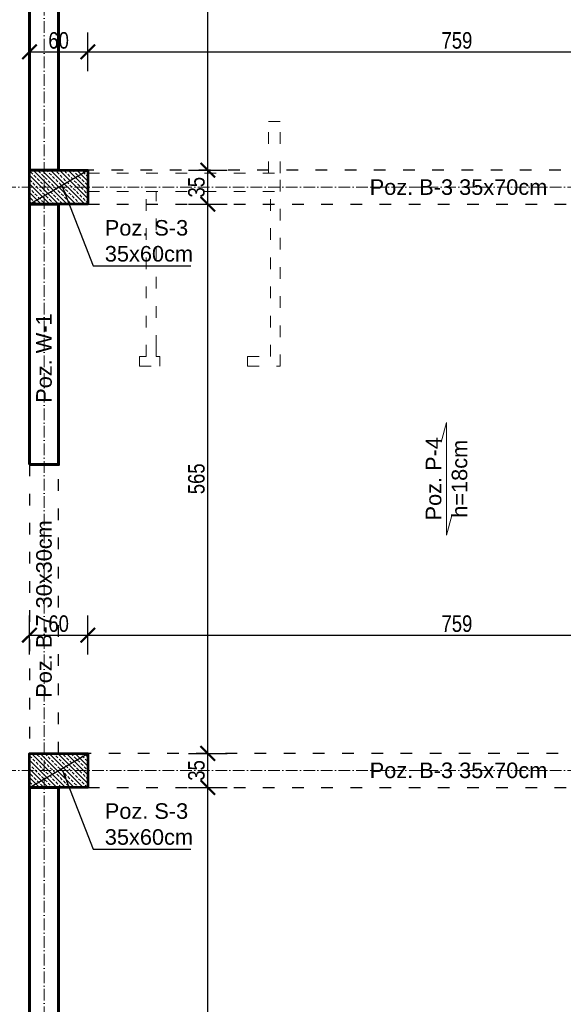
# Model space of a CAD drawing. Header units: inches. Extents: x 201967 to 338763, y -32705 to 30884.
# Tile 138 of 236: x 320946 to 321505, y 4450 to 5463. Entities that reach past the tile are written whole.
import ezdxf

# ---------------------------------------------------------------- set-up
doc = ezdxf.new("R2010")
doc.units = ezdxf.units.IN
doc.header["$MEASUREMENT"] = 0
doc.linetypes.add('ACAD_ISO03W100', pattern=[30, 12, -18])
doc.linetypes.add('ACAD_ISO10W100', pattern=[18, 12, -3, 0, -3])
for name, color, linetype, lineweight in [('01 a1 KONSTRUKCJA żelebet', 200, 'Continuous', 53), ('01 b KONSTRUKCJA belki', 92, 'ACAD_ISO03W100', 30), ('01h1 KONSTRUKCJA pozycje stropy', 253, 'Continuous', 13), ('01h2 KONSTRUKCJA pozycje belki', 254, 'Continuous', 13), ('01h3 KONSTRUKCJA pozycje słupy', 252, 'Continuous', 13), ('02 b ściany dziłowe cienkie', 6, 'ACAD_ISO03W100', 13), ('11 OSIE ściany', 2, 'ACAD_ISO10W100', 5), ('90 WYMIAR', 155, 'Continuous', 9), ('MURY konstrukcyjne', 70, 'Continuous', 60)]:
    doc.layers.add(name, color=color, linetype=linetype, lineweight=lineweight)
doc.styles.add('100 arial', font='arial.ttf', dxfattribs={"width": 0.8, "height": 17})
doc.styles.add('arialcce', font='arial.ttf')
doc.styles.add('OPIS', font='arial.ttf')
doc.styles.add('RomanS', font='romans.shx')
doc.dimstyles.new('100', dxfattribs={"dimscale": 10, "dimtxt": 17, "dimasz": 1.5, "dimexe": 2, "dimexo": 2, "dimgap": 0.3, "dimtad": 1, "dimdec": 1, "dimrnd": 0.5, "dimdsep": 46, "dimtxsty": '100 arial', "dimblk": 'ARCHTICK', "dimcen": 10, "dimclrd": 256, "dimclre": 256, "dimclrt": 256, "dimadec": 0, "dimazin": 0, "dimtfac": 1, "dimtdec": 1, "dimtix": 1, "dimtmove": 1, "dimatfit": 3, "dimfxl": 2, "dimfxlon": 1, "dimtolj": 1, "dimarcsym": 0})
doc.dimstyles.new('DIM100txt12', dxfattribs={"dimtxt": 12, "dimasz": 1.05, "dimexe": 0, "dimexo": 8, "dimgap": 4, "dimtad": 1, "dimdec": 7, "dimrnd": 0.5, "dimdsep": 46, "dimtxsty": 'RomanS', "dimblk1": 'DIM', "dimblk2": 'DIM', "dimsah": 1, "dimcen": 0.09, "dimse1": 1, "dimse2": 1, "dimclrt": 256, "dimadec": 1, "dimazin": 0, "dimtfac": 1, "dimtdec": 7, "dimtix": 1, "dimtofl": 0, "dimtmove": 2, "dimatfit": 3, "dimfxl": 1, "dimtolj": 1, "dimtzin": 0, "dimarcsym": 0})

# ---------------------------------------------------------------- blocks, each defined once
blk = doc.blocks.new('1 osie 2 część BPPZ')
at = {"layer": '11 OSIE ściany'}
for p, q in [((0, -2740), (0, 100)), ((-95.33901275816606, -600), (1219, -600)), ((-95.33901275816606, -1200), (1219, -1200))]:
    blk.add_line(p, q, dxfattribs=at)
blk = doc.blocks.new('*U1147')
at = {"lineweight": 5, "ltscale": 0.25}
h = blk.add_hatch(dxfattribs=at)
h.set_pattern_fill('ANSI33', color=5, style=0)
h.set_pattern_definition([(45, (0, -25), (-4.490128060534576, 4.490128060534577), []), (45, (4.490130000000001, -25), (-4.490128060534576, 4.490128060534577), [3.175, -1.5875])])
h.paths.add_polyline_path([(0, 0), (-1.421085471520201e-15, -35), (60, -35), (60, 0)])
blk.add_lwpolyline([(0, 0), (-1.421085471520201e-15, -35), (60, -35), (60, 0)], close=True)
at = {"layer": 'Defpoints'}
blk.add_line((0, 0), (60, -35), dxfattribs=at)
blk = doc.blocks.new('1 słupy parter rozbudowa 2 częśc')
at = {"layer": '01 b KONSTRUKCJA belki'}
for points in [[(921.2231412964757, -582.5), (44.99999999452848, -582.5), (44.99999999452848, -617.5), (928.0655109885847, -617.5)], [(1038.520907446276, -1182.5), (44.99999999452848, -1182.5), (44.99999999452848, -1217.5), (1045.363277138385, -1217.5)]]:
    blk.add_lwpolyline(points, dxfattribs=at)
at = {"layer": '01 a1 KONSTRUKCJA żelebet', "xscale": -1, "rotation": 180}
for p in [(-15.00000000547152, -617.5), (-15.00000000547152, -1217.5)]:
    blk.add_blockref('*U1147', p, dxfattribs=at)
blk = doc.blocks.new('DIM')
for p, q in [((7.275957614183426e-12, -13.00000000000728), (7.275957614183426e-12, 12.99999999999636)), ((8.000000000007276, -7.275957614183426e-12), (-7.999999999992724, -7.275957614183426e-12))]:
    blk.add_line(p, q)
at = {"const_width": 1.714285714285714}
blk.add_lwpolyline([(5.714285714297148, 5.714285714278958), (-5.71428571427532, -5.71428571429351)], dxfattribs=at)
blk = doc.blocks.new('_ARCHTICK')
at = {"color": 0, "linetype": 'ByBlock', "const_width": 0.15}
blk.add_lwpolyline([(-0.5, -0.5), (0.5, 0.5)], dxfattribs=at)
blk = doc.blocks.new('*D1898')
at = {"layer": '90 WYMIAR', "lineweight": -2, "transparency": 16777216}
for p, q in [((321119.9158954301, 4673.369279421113), (321159.9158954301, 4673.369279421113)), ((321139.9158954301, 4105.865545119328), (321139.9158954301, 4673.369279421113)), ((321119.9158954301, 4105.865545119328), (321159.9158954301, 4105.865545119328))]:
    blk.add_line(p, q, dxfattribs=at)
at = {"layer": 'Defpoints', "color": 0, "transparency": 16777216}
for p in [(321016.5205435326, 4673.369279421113), (321139.9158954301, 4673.369279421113), (320956.5205435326, 4105.865545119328)]:
    blk.add_point(p, dxfattribs=at)
at = {"layer": '90 WYMIAR', "lineweight": -2, "transparency": 16777216, "xscale": 15, "yscale": 15, "zscale": 15}
for p, rotation in [((321139.9158954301, 4673.369279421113), 90), ((321139.9158954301, 4105.865545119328), 270)]:
    blk.add_blockref('_ARCHTICK', p, dxfattribs=dict(at, rotation=rotation))
at = {"layer": '90 WYMIAR', "transparency": 16777216, "insert": (321128.2361546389, 4389.617412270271), "char_height": 17, "attachment_point": 5, "rotation": 90, "style": '100 arial'}
blk.add_mtext('\\A1;567.5', dxfattribs=at)
blk = doc.blocks.new('*D1899')
at = {"layer": '90 WYMIAR', "lineweight": -2, "transparency": 16777216}
for p, q in [((321119.9158954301, 4708.369279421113), (321159.9158954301, 4708.369279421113)), ((321139.9158954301, 4673.369279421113), (321139.9158954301, 4708.369279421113)), ((321119.9158954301, 4673.369279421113), (321159.9158954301, 4673.369279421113))]:
    blk.add_line(p, q, dxfattribs=at)
at = {"layer": 'Defpoints', "color": 0, "transparency": 16777216}
for p in [(321016.5205435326, 4708.369279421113), (321139.9158954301, 4708.369279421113), (321016.5205435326, 4673.369279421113)]:
    blk.add_point(p, dxfattribs=at)
at = {"layer": '90 WYMIAR', "lineweight": -2, "transparency": 16777216, "xscale": 15, "yscale": 15, "zscale": 15}
for p, rotation in [((321139.9158954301, 4708.369279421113), 90), ((321139.9158954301, 4673.369279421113), 270)]:
    blk.add_blockref('_ARCHTICK', p, dxfattribs=dict(at, rotation=rotation))
at = {"layer": '90 WYMIAR', "transparency": 16777216, "insert": (321128.2303565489, 4690.869279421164), "char_height": 17, "attachment_point": 5, "rotation": 90, "style": '100 arial'}
blk.add_mtext('\\A1;35', dxfattribs=at)
blk = doc.blocks.new('*D1900')
at = {"layer": '90 WYMIAR', "lineweight": -2, "transparency": 16777216}
for p, q in [((321119.9158954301, 5273.369279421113), (321159.9158954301, 5273.369279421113)), ((321139.9158954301, 4708.369279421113), (321139.9158954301, 5273.369279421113)), ((321119.9158954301, 4708.369279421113), (321159.9158954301, 4708.369279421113))]:
    blk.add_line(p, q, dxfattribs=at)
at = {"layer": 'Defpoints', "color": 0, "transparency": 16777216}
for p in [(321016.5205435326, 5273.369279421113), (321139.9158954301, 5273.369279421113), (321016.5205435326, 4708.369279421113)]:
    blk.add_point(p, dxfattribs=at)
at = {"layer": '90 WYMIAR', "lineweight": -2, "transparency": 16777216, "xscale": 15, "yscale": 15, "zscale": 15}
for p, rotation in [((321139.9158954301, 5273.369279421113), 90), ((321139.9158954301, 4708.369279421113), 270)]:
    blk.add_blockref('_ARCHTICK', p, dxfattribs=dict(at, rotation=rotation))
at = {"layer": '90 WYMIAR', "transparency": 16777216, "insert": (321128.2361546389, 4990.869279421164), "char_height": 17, "attachment_point": 5, "rotation": 90, "style": '100 arial'}
blk.add_mtext('\\A1;565', dxfattribs=at)
blk = doc.blocks.new('*D1901')
at = {"layer": '90 WYMIAR', "lineweight": -2, "transparency": 16777216}
for p, q in [((321119.9158954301, 5308.369279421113), (321159.9158954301, 5308.369279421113)), ((321139.9158954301, 5273.369279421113), (321139.9158954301, 5308.369279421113)), ((321119.9158954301, 5273.369279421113), (321159.9158954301, 5273.369279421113))]:
    blk.add_line(p, q, dxfattribs=at)
at = {"layer": 'Defpoints', "color": 0, "transparency": 16777216}
for p in [(321016.5205435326, 5308.369279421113), (321139.9158954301, 5308.369279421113), (321016.5205435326, 5273.369279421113)]:
    blk.add_point(p, dxfattribs=at)
at = {"layer": '90 WYMIAR', "lineweight": -2, "transparency": 16777216, "xscale": 15, "yscale": 15, "zscale": 15}
for p, rotation in [((321139.9158954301, 5308.369279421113), 90), ((321139.9158954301, 5273.369279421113), 270)]:
    blk.add_blockref('_ARCHTICK', p, dxfattribs=dict(at, rotation=rotation))
at = {"layer": '90 WYMIAR', "transparency": 16777216, "insert": (321128.2303565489, 5290.869279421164), "char_height": 17, "attachment_point": 5, "rotation": 90, "style": '100 arial'}
blk.add_mtext('\\A1;35', dxfattribs=at)
blk = doc.blocks.new('*D1902')
at = {"layer": '90 WYMIAR', "lineweight": -2, "transparency": 16777216}
for p, q in [((321119.9158954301, 5875.869279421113), (321159.9158954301, 5875.869279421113)), ((321139.9158954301, 5308.369279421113), (321139.9158954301, 5875.869279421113)), ((321119.9158954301, 5308.369279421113), (321159.9158954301, 5308.369279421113))]:
    blk.add_line(p, q, dxfattribs=at)
at = {"layer": 'Defpoints', "color": 0, "transparency": 16777216}
for p in [(320986.5205435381, 5875.869279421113), (321139.9158954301, 5875.869279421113), (321016.5205435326, 5308.369279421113)]:
    blk.add_point(p, dxfattribs=at)
at = {"layer": '90 WYMIAR', "lineweight": -2, "transparency": 16777216, "xscale": 15, "yscale": 15, "zscale": 15}
for p, rotation in [((321139.9158954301, 5875.869279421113), 90), ((321139.9158954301, 5308.369279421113), 270)]:
    blk.add_blockref('_ARCHTICK', p, dxfattribs=dict(at, rotation=rotation))
at = {"layer": '90 WYMIAR', "transparency": 16777216, "insert": (321128.2361546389, 5592.119279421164), "char_height": 17, "attachment_point": 5, "rotation": 90, "style": '100 arial'}
blk.add_mtext('\\A1;567.5', dxfattribs=at)
blk = doc.blocks.new('*D1911')
at = {"layer": '90 WYMIAR', "lineweight": -2, "transparency": 16777216}
for p, q in [((320956.5205435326, 4810.109553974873), (320956.5205435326, 4850.109553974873)), ((321016.5205435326, 4810.109553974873), (321016.5205435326, 4850.109553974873)), ((320956.5205435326, 4830.109553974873), (321016.5205435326, 4830.109553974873))]:
    blk.add_line(p, q, dxfattribs=at)
at = {"layer": 'Defpoints', "color": 0, "transparency": 16777216}
for p in [(321016.5205435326, 4830.109553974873), (320956.5205435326, 4708.369279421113), (321016.5205435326, 4708.369279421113)]:
    blk.add_point(p, dxfattribs=at)
at = {"layer": '90 WYMIAR', "lineweight": -2, "transparency": 16777216, "xscale": 15, "yscale": 15, "zscale": 15, "rotation": 180}
blk.add_blockref('_ARCHTICK', (320956.5205435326, 4830.109553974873), dxfattribs=at)
at = {"layer": '90 WYMIAR', "lineweight": -2, "transparency": 16777216, "xscale": 15, "yscale": 15, "zscale": 15}
blk.add_blockref('_ARCHTICK', (321016.5205435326, 4830.109553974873), dxfattribs=at)
at = {"layer": '90 WYMIAR', "transparency": 16777216, "insert": (320986.5205435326, 4841.789294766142), "char_height": 17, "attachment_point": 5, "style": '100 arial'}
blk.add_mtext('\\A1;60', dxfattribs=at)
blk = doc.blocks.new('*D1912')
at = {"layer": '90 WYMIAR', "lineweight": -2, "transparency": 16777216}
for p, q in [((321016.5205435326, 4810.109553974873), (321016.5205435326, 4850.109553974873)), ((321775.5458678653, 4810.109553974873), (321775.5458678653, 4850.109553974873)), ((321016.5205435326, 4830.109553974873), (321775.5458678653, 4830.109553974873))]:
    blk.add_line(p, q, dxfattribs=at)
at = {"layer": 'Defpoints', "color": 0, "transparency": 16777216}
for p in [(321775.5458678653, 4830.109553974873), (321016.5205435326, 4708.369279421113), (321775.5458678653, 4708.369279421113)]:
    blk.add_point(p, dxfattribs=at)
at = {"layer": '90 WYMIAR', "lineweight": -2, "transparency": 16777216, "xscale": 15, "yscale": 15, "zscale": 15, "rotation": 180}
blk.add_blockref('_ARCHTICK', (321016.5205435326, 4830.109553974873), dxfattribs=at)
at = {"layer": '90 WYMIAR', "lineweight": -2, "transparency": 16777216, "xscale": 15, "yscale": 15, "zscale": 15}
blk.add_blockref('_ARCHTICK', (321775.5458678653, 4830.109553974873), dxfattribs=at)
at = {"layer": '90 WYMIAR', "transparency": 16777216, "insert": (321396.0332056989, 4841.789294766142), "char_height": 17, "attachment_point": 5, "style": '100 arial'}
blk.add_mtext('\\A1;759', dxfattribs=at)
blk = doc.blocks.new('*D1890')
at = {"layer": '90 WYMIAR', "lineweight": -2, "transparency": 16777216}
for p, q in [((320956.5205435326, 5410.109553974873), (320956.5205435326, 5450.109553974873)), ((321016.5205435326, 5410.109553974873), (321016.5205435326, 5450.109553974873)), ((320956.5205435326, 5430.109553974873), (321016.5205435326, 5430.109553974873))]:
    blk.add_line(p, q, dxfattribs=at)
at = {"layer": 'Defpoints', "color": 0, "transparency": 16777216}
for p in [(321016.5205435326, 5430.109553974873), (320956.5205435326, 5308.369279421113), (321016.5205435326, 5308.369279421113)]:
    blk.add_point(p, dxfattribs=at)
at = {"layer": '90 WYMIAR', "lineweight": -2, "transparency": 16777216, "xscale": 15, "yscale": 15, "zscale": 15, "rotation": 180}
blk.add_blockref('_ARCHTICK', (320956.5205435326, 5430.109553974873), dxfattribs=at)
at = {"layer": '90 WYMIAR', "lineweight": -2, "transparency": 16777216, "xscale": 15, "yscale": 15, "zscale": 15}
blk.add_blockref('_ARCHTICK', (321016.5205435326, 5430.109553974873), dxfattribs=at)
at = {"layer": '90 WYMIAR', "transparency": 16777216, "insert": (320986.5205435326, 5441.789294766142), "char_height": 17, "attachment_point": 5, "style": '100 arial'}
blk.add_mtext('\\A1;60', dxfattribs=at)
blk = doc.blocks.new('*D1891')
at = {"layer": '90 WYMIAR', "lineweight": -2, "transparency": 16777216}
for p, q in [((321016.5205435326, 5410.109553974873), (321016.5205435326, 5450.109553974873)), ((321775.5458678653, 5410.109553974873), (321775.5458678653, 5450.109553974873)), ((321016.5205435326, 5430.109553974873), (321775.5458678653, 5430.109553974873))]:
    blk.add_line(p, q, dxfattribs=at)
at = {"layer": 'Defpoints', "color": 0, "transparency": 16777216}
for p in [(321775.5458678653, 5430.109553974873), (321016.5205435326, 5308.369279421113), (321775.5458678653, 5308.369279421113)]:
    blk.add_point(p, dxfattribs=at)
at = {"layer": '90 WYMIAR', "lineweight": -2, "transparency": 16777216, "xscale": 15, "yscale": 15, "zscale": 15, "rotation": 180}
blk.add_blockref('_ARCHTICK', (321016.5205435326, 5430.109553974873), dxfattribs=at)
at = {"layer": '90 WYMIAR', "lineweight": -2, "transparency": 16777216, "xscale": 15, "yscale": 15, "zscale": 15}
blk.add_blockref('_ARCHTICK', (321775.5458678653, 5430.109553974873), dxfattribs=at)
at = {"layer": '90 WYMIAR', "transparency": 16777216, "insert": (321396.0332056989, 5441.789294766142), "char_height": 17, "attachment_point": 5, "style": '100 arial'}
blk.add_mtext('\\A1;759', dxfattribs=at)

msp = doc.modelspace()

# ---------------------------------------------------------------- linework, layer by layer
at = {"layer": '01 b KONSTRUKCJA belki'}
msp.add_lwpolyline([(320956.5205435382, 4708.369279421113), (320986.5205435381, 4708.369279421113), (320986.5205435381, 5005.58728150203), (320956.5205435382, 5005.58728150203)], close=True, dxfattribs=at)
at = {"layer": '01h1 KONSTRUKCJA pozycje stropy'}
msp.add_lwpolyline([(321390.8664546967, 4953.199443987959), (321385.4367992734, 4933.03980725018), (321385.4367992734, 5048.776371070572), (321380.00714385, 5028.616734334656)], dxfattribs=at)
at = {"layer": '02 b ściany dziłowe cienkie'}
for p, q in [((321202.3193444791, 5305.470247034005), (321202.3184389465, 5358.470247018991)), ((321202.3184389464, 5358.470247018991), (321214.3184389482, 5358.470247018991)), ((321214.3193444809, 5305.470247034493), (321214.3184389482, 5358.470247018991)), ((321016.5205435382, 5305.470247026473), (321214.3193444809, 5305.470247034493)), ((321214.3196691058, 5286.470247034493), (321214.3196691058, 5305.470247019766)), ((321016.5205435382, 5286.470247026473), (321214.3196691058, 5286.470247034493)), ((321076.6849820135, 5116.633793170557), (321076.6849820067, 5286.470247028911)), ((321086.6848111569, 5126.633962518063), (321086.6820802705, 5286.470247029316)), ((321204.3225708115, 5116.635973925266), (321204.3196674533, 5286.566887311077)), ((321214.3227416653, 5106.636144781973), (321214.3196691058, 5286.470247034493)), ((321086.684982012, 5116.633964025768), (321086.6845667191, 5140.940681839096)), ((321069.5205432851, 5116.633670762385), (321076.6849820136, 5116.633793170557)), ((321069.5207141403, 5106.633670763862), (321069.5205432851, 5116.633670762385)), ((321086.684982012, 5116.633964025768), (321090.6849820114, 5116.634032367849)), ((321090.6851528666, 5106.634032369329), (321090.6849820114, 5116.634032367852)), ((321180.6849819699, 5116.635570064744), (321204.3225708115, 5116.635973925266)), ((321180.6851528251, 5106.635570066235), (321180.6849819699, 5116.635570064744)), ((321069.5207141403, 5106.633670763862), (321090.6851528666, 5106.634032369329)), ((321180.6851528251, 5106.635570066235), (321214.3227416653, 5106.636144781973))]:
    msp.add_line(p, q, dxfattribs=at)
at = {"layer": 'MURY konstrukcyjne'}
for points in [[(320986.5205435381, 5308.369279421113), (320956.5380389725, 5308.369279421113), (320956.5380389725, 5875.876777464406), (320986.5205435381, 5875.876777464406)], [(320956.5205435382, 5005.58728150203), (320986.5205435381, 5005.58728150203), (320986.5205435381, 5273.369279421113), (320956.5205435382, 5273.369279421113)], [(320956.5205435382, 4105.865545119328), (320986.5205435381, 4105.865545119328), (320986.5205435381, 4673.369279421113), (320956.5205435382, 4673.369279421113)]]:
    msp.add_lwpolyline(points, close=True, dxfattribs=at)

# ---------------------------------------------------------------- block references
at = {"layer": '01 a1 KONSTRUKCJA żelebet'}
msp.add_blockref('1 słupy parter rozbudowa 2 częśc', (320971.5205435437, 5890.869279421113), dxfattribs=at)
at = {"layer": '11 OSIE ściany'}
msp.add_blockref('1 osie 2 część BPPZ', (320971.5205435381, 5890.869279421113), dxfattribs=at)

# ---------------------------------------------------------------- texts
at = {"layer": '01h1 KONSTRUKCJA pozycje stropy', "insert": (321385.4367992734, 4990.908089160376), "char_height": 16, "attachment_point": 5, "rotation": 90.00000000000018, "style": 'arialcce'}
msp.add_mtext('Poz. P-4\\Ph=18cm', dxfattribs=at)
at = {"layer": '01h2 KONSTRUKCJA pozycje belki', "char_height": 16, "attachment_point": 5, "style": 'OPIS'}
for insert in [(321397.6660621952, 5290.869279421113), (321397.6660621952, 4690.869279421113)]:
    msp.add_mtext('Poz. B-3 35x70cm', dxfattribs=dict(at, insert=insert))
at = {"layer": '01h2 KONSTRUKCJA pozycje belki', "char_height": 16, "attachment_point": 5, "rotation": 89.99999999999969, "style": 'OPIS'}
for s, insert in [('Poz. W-1', (320971.5205435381, 5115.058631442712)), ('Poz. B-7 30x30cm', (320971.5205435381, 4856.978280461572))]:
    msp.add_mtext(s, dxfattribs=dict(at, insert=insert))
at = {"layer": '01h3 KONSTRUKCJA pozycje słupy', "char_height": 16, "attachment_point": 4, "style": 'OPIS'}
for insert in [(321034.0151692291, 5235.630852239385), (321034.0151692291, 4635.630852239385)]:
    msp.add_mtext('Poz. S-3\\P35x60cm', dxfattribs=dict(at, insert=insert))

# ---------------------------------------------------------------- dimensions: what is measured, and where the dimension line sits
at = {"layer": '90 WYMIAR'}
for base, p1, p2, picture, middle in [((321139.9158954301, 5875.869279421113), (321016.5205435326, 5308.369279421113), (320986.5205435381, 5875.869279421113), '*D1902', (321128.2361546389, 5592.119279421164)), ((321139.9158954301, 5308.369279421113), (321016.5205435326, 5273.369279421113), (321016.5205435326, 5308.369279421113), '*D1901', (321128.2303565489, 5290.869279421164)), ((321139.9158954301, 5273.369279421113), (321016.5205435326, 4708.369279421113), (321016.5205435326, 5273.369279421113), '*D1900', (321128.2361546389, 4990.869279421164)), ((321139.9158954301, 4708.369279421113), (321016.5205435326, 4673.369279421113), (321016.5205435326, 4708.369279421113), '*D1899', (321128.2303565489, 4690.869279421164)), ((321139.9158954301, 4673.369279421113), (320956.5205435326, 4105.865545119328), (321016.5205435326, 4673.369279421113), '*D1898', (321128.2361546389, 4389.617412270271))]:
    dim = msp.add_linear_dim(base=base, p1=p1, p2=p2, angle=90, dimstyle='100', dxfattribs=at)
    dim.commit()
    dim.dimension.update_dxf_attribs({"geometry": picture, "text_midpoint": middle})
for base, p1, p2, picture, middle in [((321016.5205435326, 5430.109553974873), (320956.5205435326, 5308.369279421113), (321016.5205435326, 5308.369279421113), '*D1890', (320986.5205435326, 5441.789294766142)), ((321775.5458678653, 5430.109553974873), (321016.5205435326, 5308.369279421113), (321775.5458678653, 5308.369279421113), '*D1891', (321396.0332056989, 5441.789294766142)), ((321016.5205435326, 4830.109553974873), (320956.5205435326, 4708.369279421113), (321016.5205435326, 4708.369279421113), '*D1911', (320986.5205435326, 4841.789294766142)), ((321775.5458678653, 4830.109553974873), (321016.5205435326, 4708.369279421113), (321775.5458678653, 4708.369279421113), '*D1912', (321396.0332056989, 4841.789294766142))]:
    dim = msp.add_linear_dim(base=base, p1=p1, p2=p2, dimstyle='100', dxfattribs=at)
    dim.commit()
    dim.dimension.update_dxf_attribs({"geometry": picture, "text_midpoint": middle})

# ---------------------------------------------------------------- leaders
at = {"layer": '01h3 KONSTRUKCJA pozycje słupy', "annotation_type": 0, "has_hookline": 1, "hookline_direction": 0, "text_width": 88.31650750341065}
for points in [[(320990.5607302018, 5290.869279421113), (321022.0151692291, 5209.986468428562), (321030.0151692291, 5209.986468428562)], [(320990.5607302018, 4690.869279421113), (321022.0151692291, 4609.986468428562), (321030.0151692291, 4609.986468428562)]]:
    msp.add_leader(points, dimstyle='DIM100txt12', override={"dimasz": 8, "dimgap": 4, "dimtad": 1}, dxfattribs=at)

doc.saveas('drawing.dxf')
